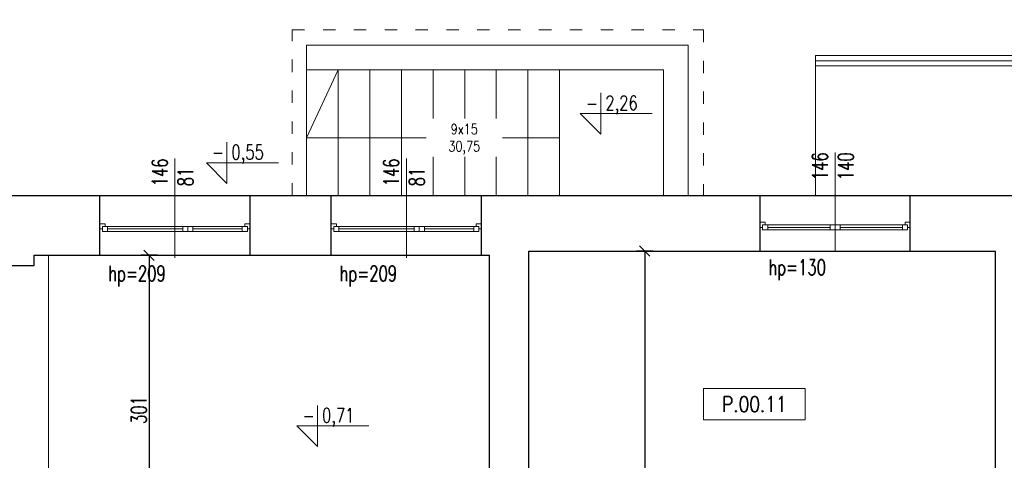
# Model space of a CAD drawing. Header units: inches. Extents: x 4551 to 8756, y -20806 to 359.
# Tile 24 of 35: x 5955 to 6913, y -4719 to -4291. Entities that reach past the tile are written whole.
import ezdxf

# ---------------------------------------------------------------- set-up
doc = ezdxf.new("R2010")
doc.units = ezdxf.units.IN
doc.header["$MEASUREMENT"] = 0
doc.linetypes.add('ACAD_ISO03W100', pattern=[30, 12, -18])
doc.layers.add('0_RID_NIEDRUKOWALNA', color=7, linetype='ACAD_ISO03W100', lineweight=0, plot=False)
for name, color, linetype, lineweight in [('0_RID_STOLARKA', 7, 'Continuous', 5), ('0_RID_WIDOK', 252, 'Continuous', 5), ('A-AREA-IDEN', 202, 'Continuous', 9), ('A_opisy-stolarka', 7, 'Continuous', 9), ('K-MUR', 1, 'Continuous', 30), ('K-WYMIARY', 150, 'Continuous', 5), ('WYMIAR_PB', 115, 'Continuous', 5)]:
    doc.layers.add(name, color=color, linetype=linetype, lineweight=lineweight)
doc.styles.add('1 100 MAŁE', font='romans.shx', dxfattribs={"width": 0.8, "height": 16})
doc.styles.add('RomanS', font='romans.shx', dxfattribs={"width": 0.8})
doc.styles.add('standard_1', font='romans.shx', dxfattribs={"width": 0.7})
doc.dimstyles.new('ISO-100', dxfattribs={"dimtxt": 15, "dimasz": 10, "dimexe": 8, "dimexo": 0.425, "dimgap": 2.5, "dimtad": 1, "dimdec": 1, "dimrnd": 0.5, "dimtxsty": 'standard_1', "dimblk": 'OBLIQUE', "dimcen": 10, "dimadec": 0, "dimazin": 0, "dimtfac": 1, "dimtdec": 0, "dimtmove": 0, "dimatfit": 3, "dimldrblk": 'OBLIQUE', "dimfxl": 8, "dimfxlon": 1, "dimarcsym": 0})

# ---------------------------------------------------------------- blocks, each defined once
blk = doc.blocks.new('_Oblique')
at = {"color": 0, "linetype": 'ByBlock', "lineweight": -2}
blk.add_line((-0.5, -0.5), (0.5, 0.5), dxfattribs=at)
blk = doc.blocks.new('*D154')
at = {"layer": 'Defpoints', "color": 0}
for p in [(6033.13, -4172.15), (6033.13, -4462.17), (5689.13, -4486.17)]:
    blk.add_point(p, dxfattribs=at)
at = {"layer": 'K-WYMIARY', "color": 0, "lineweight": -2}
for p, q in [((5689.13, -4180.15), (5689.13, -4164.15)), ((6033.13, -4180.15), (6033.13, -4164.15)), ((5689.13, -4172.15), (6033.13, -4172.15))]:
    blk.add_line(p, q, dxfattribs=at)
at = {"layer": 'K-WYMIARY', "color": 0, "lineweight": -2, "xscale": 10, "yscale": 10, "zscale": 10, "rotation": 180}
blk.add_blockref('_Oblique', (5689.13, -4172.15), dxfattribs=at)
at = {"layer": 'K-WYMIARY', "color": 0, "lineweight": -2, "xscale": 10, "yscale": 10, "zscale": 10}
blk.add_blockref('_Oblique', (6033.13, -4172.15), dxfattribs=at)
at = {"layer": 'K-WYMIARY', "color": 0, "insert": (5861.13, -4162.65), "char_height": 14, "attachment_point": 5, "style": 'standard_1'}
blk.add_mtext('344', dxfattribs=at)
blk = doc.blocks.new('*D155')
at = {"layer": 'Defpoints', "color": 0}
for p in [(6179.13, -4172.15), (6033.13, -4462.17), (6179.13, -4462.17)]:
    blk.add_point(p, dxfattribs=at)
at = {"layer": 'K-WYMIARY', "color": 0, "lineweight": -2}
for p, q in [((6033.13, -4180.15), (6033.13, -4164.15)), ((6179.13, -4180.15), (6179.13, -4164.15)), ((6033.13, -4172.15), (6179.13, -4172.15))]:
    blk.add_line(p, q, dxfattribs=at)
at = {"layer": 'K-WYMIARY', "color": 0, "lineweight": -2, "xscale": 10, "yscale": 10, "zscale": 10, "rotation": 180}
blk.add_blockref('_Oblique', (6033.13, -4172.15), dxfattribs=at)
at = {"layer": 'K-WYMIARY', "color": 0, "lineweight": -2, "xscale": 10, "yscale": 10, "zscale": 10}
blk.add_blockref('_Oblique', (6179.13, -4172.15), dxfattribs=at)
at = {"layer": 'K-WYMIARY', "color": 0, "insert": (6106.13, -4162.65), "char_height": 14, "attachment_point": 5, "style": 'standard_1'}
blk.add_mtext('146', dxfattribs=at)
blk = doc.blocks.new('*D156')
at = {"layer": 'Defpoints', "color": 0}
for p in [(6258.13, -4172.15), (6179.13, -4462.17), (6258.13, -4462.17)]:
    blk.add_point(p, dxfattribs=at)
at = {"layer": 'K-WYMIARY', "color": 0, "lineweight": -2}
for p, q in [((6179.13, -4180.15), (6179.13, -4164.15)), ((6258.13, -4180.15), (6258.13, -4164.15)), ((6179.13, -4172.15), (6258.13, -4172.15))]:
    blk.add_line(p, q, dxfattribs=at)
at = {"layer": 'K-WYMIARY', "color": 0, "lineweight": -2, "xscale": 10, "yscale": 10, "zscale": 10, "rotation": 180}
blk.add_blockref('_Oblique', (6179.13, -4172.15), dxfattribs=at)
at = {"layer": 'K-WYMIARY', "color": 0, "lineweight": -2, "xscale": 10, "yscale": 10, "zscale": 10}
blk.add_blockref('_Oblique', (6258.13, -4172.15), dxfattribs=at)
at = {"layer": 'K-WYMIARY', "color": 0, "insert": (6218.63, -4162.65), "char_height": 14, "attachment_point": 5, "style": 'standard_1'}
blk.add_mtext('79', dxfattribs=at)
blk = doc.blocks.new('*D157')
at = {"layer": 'Defpoints', "color": 0}
for p in [(6404.13, -4172.15), (6258.13, -4462.17), (6404.13, -4462.17)]:
    blk.add_point(p, dxfattribs=at)
at = {"layer": 'K-WYMIARY', "color": 0, "lineweight": -2}
for p, q in [((6258.13, -4180.15), (6258.13, -4164.15)), ((6404.13, -4180.15), (6404.13, -4164.15)), ((6258.13, -4172.15), (6404.13, -4172.15))]:
    blk.add_line(p, q, dxfattribs=at)
at = {"layer": 'K-WYMIARY', "color": 0, "lineweight": -2, "xscale": 10, "yscale": 10, "zscale": 10, "rotation": 180}
blk.add_blockref('_Oblique', (6258.13, -4172.15), dxfattribs=at)
at = {"layer": 'K-WYMIARY', "color": 0, "lineweight": -2, "xscale": 10, "yscale": 10, "zscale": 10}
blk.add_blockref('_Oblique', (6404.13, -4172.15), dxfattribs=at)
at = {"layer": 'K-WYMIARY', "color": 0, "insert": (6331.13, -4162.65), "char_height": 14, "attachment_point": 5, "style": 'standard_1'}
blk.add_mtext('146', dxfattribs=at)
blk = doc.blocks.new('*D158')
at = {"layer": 'Defpoints', "color": 0}
for p in [(6675.13, -4172.15), (6404.13, -4462.17), (6675.13, -4462.17)]:
    blk.add_point(p, dxfattribs=at)
at = {"layer": 'K-WYMIARY', "color": 0, "lineweight": -2}
for p, q in [((6404.13, -4180.15), (6404.13, -4164.15)), ((6675.13, -4180.15), (6675.13, -4164.15)), ((6404.13, -4172.15), (6675.13, -4172.15))]:
    blk.add_line(p, q, dxfattribs=at)
at = {"layer": 'K-WYMIARY', "color": 0, "lineweight": -2, "xscale": 10, "yscale": 10, "zscale": 10, "rotation": 180}
blk.add_blockref('_Oblique', (6404.13, -4172.15), dxfattribs=at)
at = {"layer": 'K-WYMIARY', "color": 0, "lineweight": -2, "xscale": 10, "yscale": 10, "zscale": 10}
blk.add_blockref('_Oblique', (6675.13, -4172.15), dxfattribs=at)
at = {"layer": 'K-WYMIARY', "color": 0, "insert": (6539.63, -4162.65), "char_height": 14, "attachment_point": 5, "style": 'standard_1'}
blk.add_mtext('271', dxfattribs=at)
blk = doc.blocks.new('*D159')
at = {"layer": 'Defpoints', "color": 0}
for p in [(6821.13, -4172.15), (6675.13, -4462.17), (6821.13, -4462.17)]:
    blk.add_point(p, dxfattribs=at)
at = {"layer": 'K-WYMIARY', "color": 0, "lineweight": -2}
for p, q in [((6675.13, -4180.15), (6675.13, -4164.15)), ((6821.13, -4180.15), (6821.13, -4164.15)), ((6675.13, -4172.15), (6821.13, -4172.15))]:
    blk.add_line(p, q, dxfattribs=at)
at = {"layer": 'K-WYMIARY', "color": 0, "lineweight": -2, "xscale": 10, "yscale": 10, "zscale": 10, "rotation": 180}
blk.add_blockref('_Oblique', (6675.13, -4172.15), dxfattribs=at)
at = {"layer": 'K-WYMIARY', "color": 0, "lineweight": -2, "xscale": 10, "yscale": 10, "zscale": 10}
blk.add_blockref('_Oblique', (6821.13, -4172.15), dxfattribs=at)
at = {"layer": 'K-WYMIARY', "color": 0, "insert": (6748.13, -4162.65), "char_height": 14, "attachment_point": 5, "style": 'standard_1'}
blk.add_mtext('146', dxfattribs=at)
blk = doc.blocks.new('*D160')
at = {"layer": 'Defpoints', "color": 0}
for p in [(6927.13, -4172.15), (6821.13, -4462.17), (6927.13, -4462.17)]:
    blk.add_point(p, dxfattribs=at)
at = {"layer": 'K-WYMIARY', "color": 0, "lineweight": -2}
for p, q in [((6821.13, -4180.15), (6821.13, -4164.15)), ((6927.13, -4180.15), (6927.13, -4164.15)), ((6821.13, -4172.15), (6927.13, -4172.15))]:
    blk.add_line(p, q, dxfattribs=at)
at = {"layer": 'K-WYMIARY', "color": 0, "lineweight": -2, "xscale": 10, "yscale": 10, "zscale": 10, "rotation": 180}
blk.add_blockref('_Oblique', (6821.13, -4172.15), dxfattribs=at)
at = {"layer": 'K-WYMIARY', "color": 0, "lineweight": -2, "xscale": 10, "yscale": 10, "zscale": 10}
blk.add_blockref('_Oblique', (6927.13, -4172.15), dxfattribs=at)
at = {"layer": 'K-WYMIARY', "color": 0, "insert": (6874.13, -4162.65), "char_height": 14, "attachment_point": 5, "style": 'standard_1'}
blk.add_mtext('106', dxfattribs=at)
blk = doc.blocks.new('*D168')
at = {"layer": 'Defpoints', "color": 0}
for p in [(6412.13, -4142.15), (6412.13, -4520.17), (5560.13, -4532.74)]:
    blk.add_point(p, dxfattribs=at)
at = {"layer": 'K-WYMIARY', "color": 0, "lineweight": -2}
for p, q in [((5560.13, -4150.15), (5560.13, -4134.15)), ((6412.13, -4150.15), (6412.13, -4134.15)), ((5560.13, -4142.15), (6412.13, -4142.15))]:
    blk.add_line(p, q, dxfattribs=at)
at = {"layer": 'K-WYMIARY', "color": 0, "lineweight": -2, "xscale": 10, "yscale": 10, "zscale": 10, "rotation": 180}
blk.add_blockref('_Oblique', (5560.13, -4142.15), dxfattribs=at)
at = {"layer": 'K-WYMIARY', "color": 0, "lineweight": -2, "xscale": 10, "yscale": 10, "zscale": 10}
blk.add_blockref('_Oblique', (6412.13, -4142.15), dxfattribs=at)
at = {"layer": 'K-WYMIARY', "color": 0, "insert": (5986.13, -4132.65), "char_height": 14, "attachment_point": 5, "style": 'standard_1'}
blk.add_mtext('852', dxfattribs=at)
blk = doc.blocks.new('*D169')
at = {"layer": 'Defpoints', "color": 0}
for p in [(6450.13, -4142.15), (6450.13, -4516.17), (6412.13, -4520.17)]:
    blk.add_point(p, dxfattribs=at)
at = {"layer": 'K-WYMIARY', "color": 0, "lineweight": -2}
for p, q in [((6412.13, -4150.15), (6412.13, -4134.15)), ((6450.13, -4150.15), (6450.13, -4134.15)), ((6412.13, -4142.15), (6450.13, -4142.15))]:
    blk.add_line(p, q, dxfattribs=at)
at = {"layer": 'K-WYMIARY', "color": 0, "lineweight": -2, "xscale": 10, "yscale": 10, "zscale": 10, "rotation": 180}
blk.add_blockref('_Oblique', (6412.13, -4142.15), dxfattribs=at)
at = {"layer": 'K-WYMIARY', "color": 0, "lineweight": -2, "xscale": 10, "yscale": 10, "zscale": 10}
blk.add_blockref('_Oblique', (6450.13, -4142.15), dxfattribs=at)
at = {"layer": 'K-WYMIARY', "color": 0, "insert": (6431.13, -4132.65), "char_height": 14, "attachment_point": 5, "style": 'standard_1'}
blk.add_mtext('38', dxfattribs=at)
blk = doc.blocks.new('*D170')
at = {"layer": 'Defpoints', "color": 0}
for p in [(6904.13, -4142.15), (6450.13, -4516.17), (6904.13, -4516.17)]:
    blk.add_point(p, dxfattribs=at)
at = {"layer": 'K-WYMIARY', "color": 0, "lineweight": -2}
for p, q in [((6450.13, -4150.15), (6450.13, -4134.15)), ((6904.13, -4150.15), (6904.13, -4134.15)), ((6450.13, -4142.15), (6904.13, -4142.15))]:
    blk.add_line(p, q, dxfattribs=at)
at = {"layer": 'K-WYMIARY', "color": 0, "lineweight": -2, "xscale": 10, "yscale": 10, "zscale": 10, "rotation": 180}
blk.add_blockref('_Oblique', (6450.13, -4142.15), dxfattribs=at)
at = {"layer": 'K-WYMIARY', "color": 0, "lineweight": -2, "xscale": 10, "yscale": 10, "zscale": 10}
blk.add_blockref('_Oblique', (6904.13, -4142.15), dxfattribs=at)
at = {"layer": 'K-WYMIARY', "color": 0, "insert": (6677.13, -4132.65), "char_height": 14, "attachment_point": 5, "style": 'standard_1'}
blk.add_mtext('454', dxfattribs=at)
blk = doc.blocks.new('*D171')
at = {"layer": 'Defpoints', "color": 0}
for p in [(6927.13, -4142.15), (6904.13, -4516.17), (6927.13, -4516.17)]:
    blk.add_point(p, dxfattribs=at)
at = {"layer": 'K-WYMIARY', "color": 0, "lineweight": -2}
for p, q in [((6904.13, -4150.15), (6904.13, -4134.15)), ((6927.13, -4150.15), (6927.13, -4134.15)), ((6904.13, -4142.15), (6927.13, -4142.15))]:
    blk.add_line(p, q, dxfattribs=at)
at = {"layer": 'K-WYMIARY', "color": 0, "lineweight": -2, "xscale": 10, "yscale": 10, "zscale": 10, "rotation": 180}
blk.add_blockref('_Oblique', (6904.13, -4142.15), dxfattribs=at)
at = {"layer": 'K-WYMIARY', "color": 0, "lineweight": -2, "xscale": 10, "yscale": 10, "zscale": 10}
blk.add_blockref('_Oblique', (6927.13, -4142.15), dxfattribs=at)
at = {"layer": 'K-WYMIARY', "color": 0, "insert": (6915.63, -4132.65), "char_height": 14, "attachment_point": 5, "style": 'standard_1'}
blk.add_mtext('23', dxfattribs=at)
blk = doc.blocks.new('*D174')
at = {"layer": 'Defpoints', "color": 0}
for p in [(7379.13, -4112.15), (5041.13, -4432.17), (7379.13, -4432.17)]:
    blk.add_point(p, dxfattribs=at)
at = {"layer": 'K-WYMIARY', "color": 0, "lineweight": -2}
for p, q in [((5041.13, -4120.15), (5041.13, -4104.15)), ((7379.13, -4120.15), (7379.13, -4104.15)), ((5041.13, -4112.15), (7379.13, -4112.15))]:
    blk.add_line(p, q, dxfattribs=at)
at = {"layer": 'K-WYMIARY', "color": 0, "lineweight": -2, "xscale": 10, "yscale": 10, "zscale": 10, "rotation": 180}
blk.add_blockref('_Oblique', (5041.13, -4112.15), dxfattribs=at)
at = {"layer": 'K-WYMIARY', "color": 0, "lineweight": -2, "xscale": 10, "yscale": 10, "zscale": 10}
blk.add_blockref('_Oblique', (7379.13, -4112.15), dxfattribs=at)
at = {"layer": 'K-WYMIARY', "color": 0, "insert": (6210.13, -4102.65), "char_height": 14, "attachment_point": 5, "style": 'standard_1'}
blk.add_mtext('2338', dxfattribs=at)
blk = doc.blocks.new('*D300')
at = {"layer": 'Defpoints', "color": 0}
for p in [(6179.13, -4520.17), (6081, -4821.17), (6179.13, -4821.17)]:
    blk.add_point(p, dxfattribs=at)
at = {"layer": 'K-WYMIARY', "color": 0, "lineweight": -2}
for p, q in [((6089, -4520.17), (6073, -4520.17)), ((6081, -4520.17), (6081, -4821.17)), ((6089, -4821.17), (6073, -4821.17))]:
    blk.add_line(p, q, dxfattribs=at)
at = {"layer": 'K-WYMIARY', "color": 0, "lineweight": -2, "xscale": 10, "yscale": 10, "zscale": 10}
for p, rotation in [((6081, -4520.17), 90), ((6081, -4821.17), 270)]:
    blk.add_blockref('_Oblique', p, dxfattribs=dict(at, rotation=rotation))
at = {"layer": 'K-WYMIARY', "color": 0, "insert": (6071, -4670.67), "char_height": 15, "attachment_point": 5, "rotation": 90, "style": 'standard_1'}
blk.add_mtext('301', dxfattribs=at)
blk = doc.blocks.new('*D305')
at = {"layer": 'Defpoints', "color": 0}
for p in [(6675.13, -4516.17), (6563, -5022.17), (6675.13, -5022.17)]:
    blk.add_point(p, dxfattribs=at)
at = {"layer": 'K-WYMIARY', "color": 0, "lineweight": -2}
for p, q in [((6571, -4516.17), (6555, -4516.17)), ((6563, -4516.17), (6563, -5022.17)), ((6571, -5022.17), (6555, -5022.17))]:
    blk.add_line(p, q, dxfattribs=at)
at = {"layer": 'K-WYMIARY', "color": 0, "lineweight": -2, "xscale": 10, "yscale": 10, "zscale": 10}
for p, rotation in [((6563, -4516.17), 90), ((6563, -5022.17), 270)]:
    blk.add_blockref('_Oblique', p, dxfattribs=dict(at, rotation=rotation))
at = {"layer": 'K-WYMIARY', "color": 0, "insert": (6553, -4769.17), "char_height": 15, "attachment_point": 5, "rotation": 90, "style": 'standard_1'}
blk.add_mtext('506', dxfattribs=at)

msp = doc.modelspace()

# ---------------------------------------------------------------- linework, layer by layer
at = {"layer": '0_RID_STOLARKA'}
for p, q in [((6038.13, -4489.67), (6033.13, -4489.67)), ((6033.13, -4489.67), (6033.13, -4494.67)), ((6038.13, -4492.17), (6038.13, -4489.67)), ((6174.13, -4492.17), (6174.13, -4489.67)), ((6174.13, -4489.67), (6179.13, -4489.67)), ((6179.13, -4489.67), (6179.13, -4494.67)), ((6263.13, -4489.67), (6258.13, -4489.67)), ((6258.13, -4489.67), (6258.13, -4494.67)), ((6263.13, -4492.17), (6263.13, -4489.67)), ((6399.13, -4492.17), (6399.13, -4489.67)), ((6399.13, -4489.67), (6404.13, -4489.67)), ((6404.13, -4488.17), (6404.13, -4493.17)), ((6404.13, -4489.67), (6404.13, -4494.67)), ((6680.13, -4488.17), (6675.13, -4488.17)), ((6675.13, -4488.17), (6675.13, -4493.17)), ((6677.63, -4493.17), (6677.63, -4490.67)), ((6677.63, -4490.67), (6680.13, -4490.67)), ((6682.63, -4490.67), (6677.63, -4490.67)), ((6677.63, -4490.67), (6677.63, -4495.67)), ((6680.13, -4490.67), (6680.13, -4488.17)), ((6682.63, -4490.67), (6813.63, -4490.67)), ((6682.63, -4495.67), (6682.63, -4490.67)), ((6743.13, -4495.67), (6743.13, -4490.67)), ((6743.13, -4490.67), (6748.13, -4490.67)), ((6748.13, -4490.67), (6745.63, -4490.67)), ((6748.13, -4495.67), (6748.13, -4490.67)), ((6748.13, -4490.67), (6753.13, -4490.67)), ((6748.13, -4490.67), (6748.13, -4495.67)), ((6753.13, -4490.67), (6750.63, -4490.67)), ((6753.13, -4490.67), (6753.13, -4495.67)), ((6813.63, -4495.67), (6813.63, -4490.67)), ((6813.63, -4490.67), (6818.63, -4490.67)), ((6816.13, -4490.67), (6816.13, -4488.17)), ((6816.13, -4488.17), (6821.13, -4488.17)), ((6818.63, -4490.67), (6816.13, -4490.67)), ((6818.63, -4493.17), (6818.63, -4490.67)), ((6818.63, -4490.67), (6818.63, -4495.67)), ((6821.13, -4488.17), (6821.13, -4493.17)), ((6033.13, -4494.67), (6035.63, -4494.67)), ((6035.63, -4494.67), (6035.63, -4492.17)), ((6035.63, -4492.17), (6038.13, -4492.17)), ((6040.63, -4492.17), (6035.63, -4492.17)), ((6035.63, -4492.17), (6035.63, -4497.17)), ((6035.63, -4497.17), (6040.63, -4497.17)), ((6040.63, -4492.17), (6171.63, -4492.17)), ((6040.63, -4497.17), (6040.63, -4492.17)), ((6040.63, -4494.67), (6113.63, -4494.67)), ((6040.63, -4497.17), (6171.63, -4497.17)), ((6040.63, -4497.17), (6171.63, -4497.17)), ((6113.63, -4497.17), (6113.63, -4492.17)), ((6113.63, -4492.17), (6118.63, -4492.17)), ((6118.63, -4497.17), (6113.63, -4497.17)), ((6118.63, -4492.17), (6116.13, -4492.17)), ((6118.63, -4497.17), (6118.63, -4492.17)), ((6118.63, -4492.17), (6123.63, -4492.17)), ((6118.63, -4492.17), (6118.63, -4497.17)), ((6123.63, -4497.17), (6118.63, -4497.17)), ((6123.63, -4492.17), (6121.13, -4492.17)), ((6123.63, -4492.17), (6123.63, -4497.17)), ((6123.63, -4494.67), (6171.63, -4494.67)), ((6171.63, -4497.17), (6171.63, -4492.17)), ((6171.63, -4492.17), (6176.63, -4492.17)), ((6176.63, -4497.17), (6171.63, -4497.17)), ((6176.63, -4492.17), (6174.13, -4492.17)), ((6176.63, -4494.67), (6176.63, -4492.17)), ((6176.63, -4492.17), (6176.63, -4497.17)), ((6179.13, -4494.67), (6176.63, -4494.67)), ((6258.13, -4494.67), (6260.63, -4494.67)), ((6260.63, -4494.67), (6260.63, -4492.17)), ((6260.63, -4492.17), (6263.13, -4492.17)), ((6265.63, -4492.17), (6260.63, -4492.17)), ((6260.63, -4492.17), (6260.63, -4497.17)), ((6260.63, -4497.17), (6265.63, -4497.17)), ((6265.63, -4492.17), (6396.63, -4492.17)), ((6265.63, -4497.17), (6265.63, -4492.17)), ((6265.63, -4494.67), (6338.63, -4494.67)), ((6265.63, -4497.17), (6396.63, -4497.17)), ((6265.63, -4497.17), (6396.63, -4497.17)), ((6338.63, -4497.17), (6338.63, -4492.17)), ((6338.63, -4492.17), (6343.63, -4492.17)), ((6343.63, -4497.17), (6338.63, -4497.17)), ((6343.63, -4492.17), (6341.13, -4492.17)), ((6343.63, -4497.17), (6343.63, -4492.17)), ((6343.63, -4492.17), (6348.63, -4492.17)), ((6343.63, -4492.17), (6343.63, -4497.17)), ((6348.63, -4497.17), (6343.63, -4497.17)), ((6348.63, -4492.17), (6346.13, -4492.17)), ((6348.63, -4492.17), (6348.63, -4497.17)), ((6348.63, -4494.67), (6396.63, -4494.67)), ((6396.63, -4497.17), (6396.63, -4492.17)), ((6396.63, -4492.17), (6401.63, -4492.17)), ((6401.63, -4497.17), (6396.63, -4497.17)), ((6401.63, -4492.17), (6399.13, -4492.17)), ((6401.63, -4494.67), (6401.63, -4492.17)), ((6401.63, -4492.17), (6401.63, -4497.17)), ((6404.13, -4494.67), (6401.63, -4494.67)), ((6675.13, -4493.17), (6677.63, -4493.17)), ((6677.63, -4495.67), (6682.63, -4495.67)), ((6682.63, -4493.17), (6743.13, -4493.17)), ((6682.63, -4495.67), (6813.63, -4495.67)), ((6682.63, -4495.67), (6813.63, -4495.67)), ((6748.13, -4495.67), (6743.13, -4495.67)), ((6753.13, -4495.67), (6748.13, -4495.67)), ((6753.13, -4493.17), (6813.63, -4493.17)), ((6818.63, -4495.67), (6813.63, -4495.67)), ((6821.13, -4493.17), (6818.63, -4493.17))]:
    msp.add_line(p, q, dxfattribs=at)
at = {"layer": '0_RID_WIDOK'}
for p, q in [((6234.13, -4462.17), (6234.13, -4316.17)), ((6729.13, -4462.17), (6729.13, -4326.17)), ((6234.13, -4406.17), (6264.88, -4340.17)), ((6264.88, -4462.17), (6264.88, -4340.17)), ((6295.63, -4462.17), (6295.63, -4340.17)), ((6326.38, -4462.17), (6326.38, -4340.17)), ((6357.13, -4462.17), (6357.13, -4340.17)), ((6387.88, -4462.17), (6387.88, -4340.17)), ((6418.63, -4462.17), (6418.63, -4340.17)), ((6449.38, -4462.17), (6449.38, -4340.17)), ((6480.13, -4462.17), (6480.13, -4340.17)), ((6581.13, -4462.17), (6581.13, -4340.17)), ((6480.13, -4406.17), (6234.13, -4406.17)), ((5983.13, -4821.17), (5983.13, -4520.17))]:
    msp.add_line(p, q, dxfattribs=at)
at = {"layer": '0_RID_WIDOK', "linetype": 'ACAD_ISO03W100'}
msp.add_lwpolyline([(6220.13, -4462.17), (6220.13, -4301.17), (6620.13, -4301.17), (6620.13, -4462.17)], dxfattribs=at)
at = {"layer": '0_RID_WIDOK'}
for points in [[(6729.13, -4331.17), (7149.13, -4331.17), (7149.13, -4300.17), (7409.13, -4300.17)], [(6729.13, -4336.17), (7154.13, -4336.17), (7154.13, -4305.17), (7409.13, -4305.17)], [(6234.13, -4316.17), (6605.13, -4316.17), (6605.13, -4462.17)], [(6729.13, -4326.17), (7139.13, -4326.17)], [(6234.13, -4340.17), (6581.13, -4340.17)]]:
    msp.add_lwpolyline(points, dxfattribs=at)
at = {"layer": 'A_opisy-stolarka'}
for p, q in [((6748.13, -4534.8), (6748.13, -4420.33)), ((6106.13, -4540.8), (6106.13, -4426.33)), ((6331.13, -4540.8), (6331.13, -4426.33))]:
    msp.add_line(p, q, dxfattribs=at)
at = {"layer": 'K-MUR'}
for p, q in [((6179.13, -4520.17), (6179.13, -4462.17)), ((6404.13, -4520.17), (6404.13, -4462.17)), ((6675.13, -4516.17), (6675.13, -4462.17)), ((6821.13, -4516.17), (6821.13, -4462.17)), ((6450.13, -4753.17), (6450.13, -4516.17)), ((6904.13, -5022.17), (6904.13, -4516.17)), ((5969.13, -4530.17), (5969.13, -4520.17)), ((6412.13, -5072.17), (6412.13, -4520.17))]:
    msp.add_line(p, q, dxfattribs=at)
for points in [[(5906.13, -4462.17), (7184.13, -4462.17)], [(6450.13, -4516.17), (6904.13, -4516.17)], [(5969.13, -4520.17), (6412.13, -4520.17)], [(5907.13, -4530.17), (5969.13, -4530.17)]]:
    msp.add_lwpolyline(points, dxfattribs=at)
at = {"layer": 'WYMIAR_PB'}
for points in [[(6520.25, -4362.56), (6520.25, -4402.56), (6500.25, -4382.56), (6570.25, -4382.56)], [(6156.65, -4410.36), (6156.65, -4450.36), (6136.65, -4430.36), (6206.65, -4430.36)], [(6244.79, -4666.12), (6244.79, -4706.12), (6224.79, -4686.12), (6294.79, -4686.12)]]:
    msp.add_lwpolyline(points, dxfattribs=at)

# ---------------------------------------------------------------- texts
at = {"layer": 'A-AREA-IDEN', "lineweight": 18, "insert": (6669.59, -4664.95), "char_height": 15.12, "width": 83.9119, "attachment_point": 5, "line_spacing_factor": 0.964689, "style": 'RomanS', "bg_fill": 16}
msp.add_mtext('P.00.11', dxfattribs=at)
at = {"layer": 'A_opisy-stolarka', "char_height": 15, "width": 86.1308, "attachment_point": 1, "rotation": 90, "style": 'standard_1'}
for s, insert in [('{\\Fromans.shx|c1;146\\P140}', (6725.92, -4447.23)), ('146\\P81', (6083.92, -4453.23)), ('146\\P81', (6308.92, -4453.23))]:
    msp.add_mtext(s, dxfattribs=dict(at, insert=insert))
at = {"layer": 'WYMIAR_PB', "char_height": 14, "attachment_point": 1, "style": '1 100 MAŁE'}
for s, insert in [('{\\Fsimplex.shx|c238;\\W0.75;- 2,26}', (6505.75, -4365.26)), ('{\\Fsimplex.shx|c238;\\W0.75;- 0,55}', (6142.15, -4413.05)), ('{\\Fsimplex.shx|c238;\\W0.75;- 0,71}', (6230.28, -4668.81))]:
    msp.add_mtext_dynamic_manual_height_columns(s, width=64.0321, gutter_width=12.5, heights=[-16.67], dxfattribs=dict(at, insert=insert))

# ---------------------------------------------------------------- dimensions: what is measured, and where the dimension line sits
at = {"layer": 'K-WYMIARY'}
for base, p1, p2, picture, middle in [((6927.13, -4142.15), (6904.13, -4516.17), (6927.13, -4516.17), '*D171', (6915.63, -4132.65)), ((6033.13, -4172.15), (5689.13, -4486.17), (6033.13, -4462.17), '*D154', (5861.13, -4162.65)), ((6179.13, -4172.15), (6033.13, -4462.17), (6179.13, -4462.17), '*D155', (6106.13, -4162.65)), ((6258.13, -4172.15), (6179.13, -4462.17), (6258.13, -4462.17), '*D156', (6218.63, -4162.65)), ((6821.13, -4172.15), (6675.13, -4462.17), (6821.13, -4462.17), '*D159', (6748.13, -4162.65)), ((6927.13, -4172.15), (6821.13, -4462.17), (6927.13, -4462.17), '*D160', (6874.13, -4162.65))]:
    dim = msp.add_linear_dim(base=base, p1=p1, p2=p2, dimstyle='ISO-100', override={"dimtxt": 14, "dimtmove": 1}, dxfattribs=at)
    dim.commit()
    dim.dimension.update_dxf_attribs({"geometry": picture, "text_midpoint": middle})

# ---------------------------------------------------------------- next in the draw order: texts
at = {"layer": '0_RID_WIDOK', "insert": (6419.48, -4392.66), "char_height": 10, "width": 64.0321, "attachment_point": 3, "style": '1 100 MAŁE', "bg_fill": 2}
msp.add_mtext('\\pxqc;\\A1;9x15\\P30,75', dxfattribs=at)
at = {"layer": 'A_opisy-stolarka', "char_height": 15, "width": 86.1308, "attachment_point": 1, "style": 'standard_1', "bg_fill": 2}
for s, insert in [('\\pxsm0.8;{\\Fromans.shx|c1;hp=130}', (6683.31, -4524.46)), ('\\pxsm0.8;hp=209', (6041.31, -4530.46)), ('\\pxsm0.8;hp=209', (6266.31, -4530.46))]:
    msp.add_mtext(s, dxfattribs=dict(at, insert=insert))

# ---------------------------------------------------------------- next in the draw order: linework, layer by layer
at = {"layer": '0_RID_NIEDRUKOWALNA'}
msp.add_lwpolyline([(5041.13, -4462.17), (7379.13, -4462.17), (7379.13, -5629.17), (5041.13, -5629.17)], close=True, dxfattribs=at)
for points in [[(6450.13, -5022.17), (6904.13, -5022.17), (6904.13, -4516.17), (6450.13, -4516.17), (6450.13, -4753.17), (6477.13, -4753.17), (6477.13, -4868.17), (6450.13, -4868.17), (6450.13, -5022.17)], [(5522.13, -5555.17), (5984.13, -5555.17), (5984.13, -5068.17), (5962.13, -5068.17), (5962.13, -5016.17), (5983.13, -5016.17), (5983.13, -4821.17), (6412.13, -4821.17), (6412.13, -4520.17), (5969.13, -4520.17), (5969.13, -4530.17), (5907.13, -4530.17), (5907.13, -4520.17), (5590.13, -4520.17), (5590.13, -4530.17), (5560.13, -4530.17), (5560.13, -5068.17), (5522.13, -5068.17), (5522.13, -5555.17)]]:
    msp.add_lwpolyline(points, dxfattribs=at)
at = {"layer": 'K-MUR'}
for p, q in [((6033.13, -4520.17), (6033.13, -4462.17)), ((6258.13, -4520.17), (6258.13, -4462.17))]:
    msp.add_line(p, q, dxfattribs=at)
at = {"layer": 'K-MUR', "color": 7, "lineweight": 9}
for points in [[(6033.13, -4462.17), (6179.13, -4462.17), (6179.13, -4520.17), (6033.13, -4520.17)], [(6258.13, -4462.17), (6404.13, -4462.17), (6404.13, -4520.17), (6258.13, -4520.17)], [(6675.13, -4462.17), (6821.13, -4462.17), (6821.13, -4516.17), (6675.13, -4516.17)]]:
    msp.add_lwpolyline(points, close=True, dxfattribs=at)

# ---------------------------------------------------------------- next in the draw order: dimensions: what is measured, and where the dimension line sits
at = {"layer": 'K-WYMIARY'}
for base, p1, p2, override, picture, middle in [((7379.13, -4112.15), (5041.13, -4432.17), (7379.13, -4432.17), {"dimtxt": 14, "dimblk": 'Oblique', "dimtmove": 1}, '*D174', (6210.13, -4102.65)), ((6412.13, -4142.15), (5560.13, -4532.74), (6412.13, -4520.17), {"dimtxt": 14, "dimtmove": 1}, '*D168', (5986.13, -4132.65)), ((6450.13, -4142.15), (6412.13, -4520.17), (6450.13, -4516.17), {"dimtxt": 14, "dimtmove": 1}, '*D169', (6431.13, -4132.65)), ((6904.13, -4142.15), (6450.13, -4516.17), (6904.13, -4516.17), {"dimtxt": 14, "dimtmove": 1}, '*D170', (6677.13, -4132.65)), ((6404.13, -4172.15), (6258.13, -4462.17), (6404.13, -4462.17), {"dimtxt": 14, "dimtmove": 1}, '*D157', (6331.13, -4162.65)), ((6675.13, -4172.15), (6404.13, -4462.17), (6675.13, -4462.17), {"dimtxt": 14, "dimtmove": 1}, '*D158', (6539.63, -4162.65))]:
    dim = msp.add_linear_dim(base=base, p1=p1, p2=p2, dimstyle='ISO-100', override=override, dxfattribs=at)
    dim.commit()
    dim.dimension.update_dxf_attribs({"geometry": picture, "text_midpoint": middle})
dim = msp.add_aligned_dim(p1=(6179.13, -4520.17), p2=(6179.13, -4821.17), distance=-98.13, dimstyle='ISO-100', dxfattribs=at)
dim.commit()
dim.dimension.update_dxf_attribs({"geometry": '*D300', "text_midpoint": (6071, -4670.67)})
dim = msp.add_linear_dim(base=(6563, -5022.17), p1=(6675.13, -4516.17), p2=(6675.13, -5022.17), angle=90, dimstyle='ISO-100', dxfattribs=at)
dim.commit()
dim.dimension.update_dxf_attribs({"geometry": '*D305', "text_midpoint": (6553, -4769.17)})

doc.saveas('drawing.dxf')
